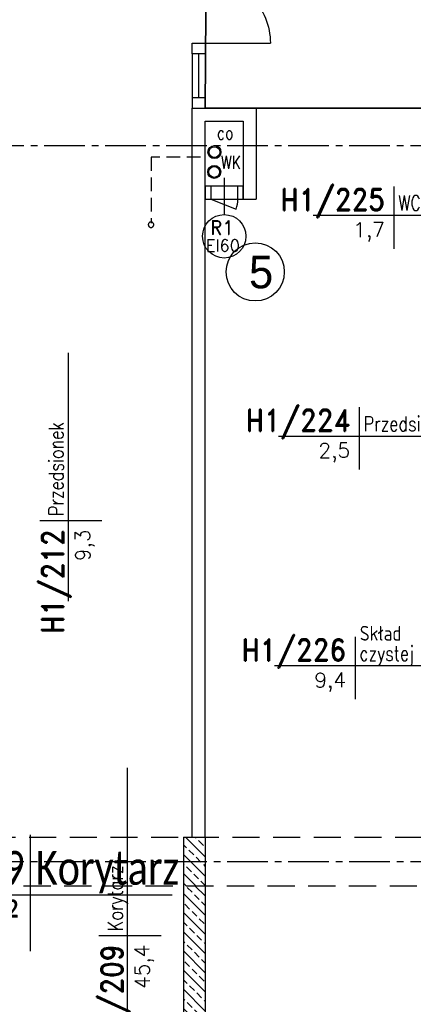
# Model space of a CAD drawing. Header units: millimetres. Extents: x 22487 to 25263, y -970 to 2939.
# Tile 8 of 11: x 23782 to 24145, y 919 to 1827. Entities that reach past the tile are written whole.
import ezdxf
from ezdxf.enums import TextEntityAlignment as Align

# ---------------------------------------------------------------- set-up
doc = ezdxf.new("R2010")
doc.units = ezdxf.units.MM
for name, pattern in [('CENTER2', [1.125, 0.75, -0.125, 0.125, -0.125]), ('DASHED', [0.75, 0.5, -0.25]), ('HIDDEN2', [0.1875, 0.125, -0.0625])]:
    doc.linetypes.add(name, pattern=pattern)
for name, color, linetype, lineweight in [('__zakres', 10, 'Continuous', 35), ('szachty tabelki', 251, 'Continuous', 30), ('ŚCIANY_STARE', 250, 'Continuous', 25)]:
    doc.layers.add(name, color=color, linetype=linetype, lineweight=lineweight)
for name, color, linetype in [('_A_metki', 19, 'Continuous'), ('ddkanpodstropem', 3, 'HIDDEN2'), ('DRZWIOPIS', 250, 'Continuous'), ('KRESKOWANIE', 251, 'Continuous'), ('NAZWY_POM_ARCHITEKTURA', 7, 'Continuous'), ('OSIE', 1, 'CENTER2'), ('PODCIAGI', 251, 'DASHED'), ('s-piony c.o', 1, 'Continuous'), ('SCIANY_ŻELBETOWE', 250, 'Continuous'), ('SLUSARKA', 7, 'Continuous'), ('STOLDRZWI', 7, 'Continuous'), ('WODKAN', 3, 'Continuous')]:
    doc.layers.add(name, color=color, linetype=linetype)
doc.styles.add('MM', font='calibri.ttf', dxfattribs={"width": 0.6, "height": 15})
doc.styles.add('ROMAND', font='romand', dxfattribs={"height": 20})
doc.styles.add('ROMANS', font='ROMANS.shx', dxfattribs={"width": 0.6})
doc.linetypes.add('OGRODZENIE1', pattern='A,0.25,-0.1,[133,ltypeshp.shx,S=0.1,R=0,X=-0.1,Y=0],-0.1,1', length=1.45)

# ---------------------------------------------------------------- blocks, each defined once
blk = doc.blocks.new('NR_POMIESZCZENIA')
for p, q in [((0, 33.1), (0, -38.5)), ((-92.9, 0), (193.2, 0))]:
    blk.add_line(p, q)
at = {"style": 'ROMAND', "width": 0.9}
blk.add_attdef('205', text='', height=25, dxfattribs=at).set_placement((-10.2, 5.6), align=Align.RIGHT)
at = {"style": 'ROMANS', "width": 0.8}
for tag, p, height in [('SEKRETARIAT', (17.4, 5.6), 17), ('TERAKOTA', (16.1, -24.6), 12.5), ('FARBA', (17.6, -44.3), 12.5), ('SUFIT', (18.1, -63.8), 12.5)]:
    blk.add_attdef(tag, p, '', height=height, dxfattribs=at)
at = {"style": 'ROMANS'}
blk.add_attdef('25.50', text='', height=17, rotation=0.9, dxfattribs=at).set_placement((-10.3, -24.7), align=Align.RIGHT)
blk = doc.blocks.new('DP170')
for p, q in [((11.99, 180), (71.99, 180)), ((34.83, 95), (-34.83, 95)), ((12, 10), (122, 10))]:
    blk.add_line(p, q)
for points in [[(-0.01, 190), (-0.01, 180), (11.99, 180), (11.99, 190)], [(0, 0), (0, 10), (12, 10), (12, 0)]]:
    blk.add_lwpolyline(points, close=True)
for centre, radius, start, end in [((11.99, 180), 60, 270, 0), ((12, 10), 110, 0.00177, 90.00177)]:
    blk.add_arc(centre, radius, start, end)
blk = doc.blocks.new('*U1772')
at = {"layer": '_A_metki', "color": 1}
for points in [[(50, 21.37), (50, -20)], [(-5.26, 0), (100.46, 0)]]:
    blk.add_lwpolyline(points, dxfattribs=at)
at = {"layer": '_A_metki', "insert": (46.18, -4), "char_height": 12, "width": 19.7618, "attachment_point": 3, "line_spacing_factor": 0.8, "style": 'MM'}
blk.add_mtext('{\\W0.8;m²}', dxfattribs=at)
at = {"layer": '_A_metki', "style": 'MM', "width": 0.8}
for tag, p in [('NAZWA 1', (52, 15)), ('NAZWA 2', (52, 0))]:
    blk.add_attdef(tag, text='', height=12, dxfattribs=at).set_placement(p, align=Align.BOTTOM_LEFT)
for tag, p in [('nr pom.', (48, 0)), ('POW', (24.18, -21.08))]:
    blk.add_attdef(tag, text='', height=12, dxfattribs=at).set_placement(p, align=Align.BOTTOM_RIGHT)
at = {"layer": '_A_metki', "style": 'MM', "oblique": 15, "width": 0.8}
blk.add_attdef('posadzka', text='', height=12, dxfattribs=at).set_placement((52, -4), align=Align.TOP_LEFT)
at = {"layer": '_A_metki', "style": 'MM', "width": 0.8}
blk.add_attdef('POW.', text='', height=12, dxfattribs=at).set_placement((28, -4), align=Align.TOP_RIGHT)

msp = doc.modelspace()

# ---------------------------------------------------------------- hatches: boundary and pattern name
at = {"layer": 'KRESKOWANIE'}
h = msp.add_hatch(dxfattribs=at)
h.set_pattern_fill('BRASS', color=256, scale=50, angle=315, style=0)
h.set_pattern_definition([(315, (40101.712, -1800.323), (8.838835, 8.838835), []), (315, (40106.131, -1795.904), (8.838835, 8.838835), [6.25, -3.125])])
h.paths.add_polyline_path([(23952.74, 1050.69), (23952.74, 1073.19), (23942.74, 1073.19), (23942.74, 1050.69)])
h.paths.add_polyline_path([(23932.74, 1050.69), (23942.74, 1050.69), (23942.74, 1073.19), (23932.74, 1073.19)])
h.paths.add_polyline_path([(23932.74, 1028.19), (23942.74, 1028.19), (23942.74, 1050.69), (23932.74, 1050.69)])
h.paths.add_polyline_path([(23952.74, 1050.69), (23942.74, 1050.69), (23942.74, 1028.19), (23952.74, 1028.19)])
h = msp.add_hatch(dxfattribs=at)
h.set_pattern_fill('BRASS', color=256, scale=50, angle=315, style=0)
h.set_pattern_definition([(315, (22705.294, -721.09), (8.838835, 8.838835), []), (315, (22709.714, -716.67), (8.838835, 8.838835), [6.25, -3.125])])
h.paths.add_polyline_path([(23952.74, 1028.19), (23942.74, 1028.19), (23942.74, 740.69), (23952.74, 740.69)])
h.paths.add_polyline_path([(23942.74, 1028.19), (23932.74, 1028.19), (23932.74, 740.69), (23942.74, 740.69)])

# ---------------------------------------------------------------- linework, layer by layer
at = {"layer": '__zakres', "linetype": 'OGRODZENIE1', "ltscale": 40}
msp.add_lwpolyline([(22738.81, 2815), (23959.88, 2815), (23952.73, 1745.19), (24427.48, 1745.19), (24429.11, 1125.39), (24617.74, 1125.39), (24617.74, 807.19), (24473.74, 807.19), (24473.74, 551.02), (24850.42, 551.02), (24850.42, -716.42), (22738.81, -717.26), (22738.81, 2815)], dxfattribs=at)
at = {"layer": 'ddkanpodstropem', "ltscale": 100}
msp.add_lwpolyline([(23948.32, 1699.99), (23902.72, 1699.99), (23902.72, 1639.29)], dxfattribs=at)
msp.add_lwpolyline([(23900.22, 1637.74, 1), (23905.22, 1637.74, 1)], format="xyb", close=True, dxfattribs=at)
at = {"layer": 'DRZWIOPIS'}
msp.add_circle((23970.24, 1627.07), 20, dxfattribs=at)
at = {"layer": 'OSIE', "ltscale": 50}
for p, q in [((22566.79, 1710.69), (24779.02, 1710.69)), ((22566.79, 1050.68), (24779.02, 1050.69))]:
    msp.add_line(p, q, dxfattribs=at)
at = {"layer": 'PODCIAGI', "ltscale": 50}
for p, q in [((23602.74, 1073.19), (24222.74, 1073.19)), ((24222.74, 1028.19), (23602.74, 1028.19))]:
    msp.add_line(p, q, dxfattribs=at)
at = {"layer": 'SCIANY_ŻELBETOWE'}
for p, q in [((23932.74, 1073.19), (23932.74, 710.69)), ((23932.74, 1073.19), (23952.74, 1073.19)), ((23952.74, 1073.19), (23952.74, 710.69))]:
    msp.add_line(p, q, dxfattribs=at)
at = {"layer": 'SLUSARKA', "ltscale": 50}
for p, q in [((23940.73, 1795.17), (23940.73, 1745.19)), ((23946.73, 1755.19), (23946.73, 1795.17)), ((23952.73, 1795.17), (23952.73, 1745.19)), ((23940.73, 1755.19), (23952.73, 1755.19))]:
    msp.add_line(p, q, dxfattribs=at)
at = {"layer": 'STOLDRZWI'}
for p, q in [((23970.24, 1680.99), (23970.24, 1647.07)), ((23957.74, 1661.19), (23981.08, 1652.25))]:
    msp.add_line(p, q, dxfattribs=at)
for points in [[(23987.74, 1673.19), (23952.74, 1673.19), (23952.74, 1661.19), (23987.74, 1661.19)], [(23982.74, 1673.19), (23957.74, 1673.19), (23957.74, 1661.19), (23982.74, 1661.19)]]:
    msp.add_lwpolyline(points, close=True, dxfattribs=at)
msp.add_arc((23957.74, 1661.19), 25, 339.03028, 0, dxfattribs=at)
at = {"layer": 'szachty tabelki', "ltscale": 25}
msp.add_circle((23998.78, 1594.29), 26.84, dxfattribs=at)
at = {"layer": 'WODKAN'}
for centre, radius in [((23961.21, 1704.71), 6), ((23961.21, 1704.71), 5), ((23960.97, 1686.37), 6), ((23960.97, 1686.37), 5)]:
    msp.add_circle(centre, radius, dxfattribs=at)
at = {"layer": 'ŚCIANY_STARE'}
for p, q in [((23940.74, 1073.19), (23940.74, 1745.19)), ((23940.74, 1745.19), (23999.74, 1745.19)), ((23999.74, 1745.19), (23999.74, 1661.19)), ((23952.74, 1733.19), (23987.74, 1733.19)), ((23952.74, 1661.19), (23952.74, 1733.19)), ((23987.74, 1733.19), (23987.74, 1673.19)), ((23987.74, 1673.19), (23987.74, 1661.19)), ((23952.74, 1073.19), (23952.74, 1661.19)), ((23987.74, 1661.19), (23999.74, 1661.19))]:
    msp.add_line(p, q, dxfattribs=at)

# ---------------------------------------------------------------- block references
at = {"layer": '_A_metki'}
ref = msp.add_blockref('*U1772', (23661.78, 1020), dxfattribs=dict(at, xscale=2.592, yscale=2.592, zscale=2.592))
ref.add_attrib('NAZWA 2', 'Korytarz', dxfattribs={"height": 31.104, "style": 'MM', "width": 0.8}).set_placement((23796.56, 1020), align=Align.BOTTOM_LEFT)
ref.add_attrib('nr pom.', 'H1/209', dxfattribs={"height": 31.104, "style": 'MM', "width": 0.8}).set_placement((23786.19, 1020), align=Align.BOTTOM_RIGHT)
ref.add_attrib('POW.', '45,4', dxfattribs={"height": 31.104, "style": 'MM', "width": 0.8}).set_placement((23734.35, 1009.64), align=Align.TOP_RIGHT)
at = {"layer": 'NAZWY_POM_ARCHITEKTURA'}
ref = msp.add_blockref('NR_POMIESZCZENIA', (24126.62, 1646.48), dxfattribs=dict(at, xscale=0.7999999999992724, yscale=0.7999999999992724, zscale=0.7999999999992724))
ref.add_attrib('205', 'H1/225', dxfattribs={"layer": '0', "height": 20, "style": 'ROMAND', "width": 0.9}).set_placement((24118.44, 1650.99), align=Align.RIGHT)
ref.add_attrib('25.50', '1,7', dxfattribs={"layer": '0', "height": 13.6, "rotation": 0.9, "style": 'ROMANS'}).set_placement((24118.37, 1626.69), align=Align.RIGHT)
ref.add_attrib('SEKRETARIAT', 'WC pers.', (24130.65, 1650.99), dxfattribs={"layer": '0', "height": 13.6, "style": 'ROMANS', "width": 0.8})
ref = msp.add_blockref('NR_POMIESZCZENIA', (23826.54, 1365.16), dxfattribs=dict(at, xscale=0.8000000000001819, yscale=0.8000000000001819, zscale=0.8000000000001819, rotation=90))
ref.add_attrib('205', 'H1/212', dxfattribs={"layer": '0', "height": 20, "rotation": 90, "style": 'ROMAND', "width": 0.9}).set_placement((23822.02, 1356.98), align=Align.RIGHT)
ref.add_attrib('25.50', '9,3', dxfattribs={"layer": '0', "height": 13.6, "rotation": 90.9, "style": 'ROMANS'}).set_placement((23846.33, 1356.9), align=Align.RIGHT)
ref.add_attrib('SEKRETARIAT', 'Przedsionek', (23822.02, 1369.18), dxfattribs={"layer": '0', "height": 13.6, "rotation": 90, "style": 'ROMANS', "width": 0.8})
ref = msp.add_blockref('NR_POMIESZCZENIA', (24094.58, 1442.99), dxfattribs=dict(at, xscale=0.7999999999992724, yscale=0.7999999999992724, zscale=0.7999999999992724))
ref.add_attrib('205', 'H1/224', dxfattribs={"layer": '0', "height": 20, "style": 'ROMAND', "width": 0.9}).set_placement((24086.4, 1447.51), align=Align.RIGHT)
ref.add_attrib('25.50', '2,5', dxfattribs={"layer": '0', "height": 13.6, "rotation": 0.9, "style": 'ROMANS'}).set_placement((24086.32, 1423.2), align=Align.RIGHT)
ref.add_attrib('SEKRETARIAT', 'Przedsionek', (24098.6, 1447.51), dxfattribs={"layer": '0', "height": 13.6, "style": 'ROMANS', "width": 0.8})
ref = msp.add_blockref('NR_POMIESZCZENIA', (24090.78, 1231.3), dxfattribs=dict(at, xscale=0.7999999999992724, yscale=0.7999999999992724, zscale=0.7999999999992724))
ref.add_attrib('205', 'H1/226', dxfattribs={"layer": '0', "height": 20, "style": 'ROMAND', "width": 0.9}).set_placement((24082.6, 1235.82), align=Align.RIGHT)
ref.add_attrib('25.50', '9,4', dxfattribs={"layer": '0', "height": 13.6, "rotation": 0.9, "style": 'ROMANS'}).set_placement((24082.52, 1211.51), align=Align.RIGHT)
ref.add_attrib('SEKRETARIAT', 'czystej bielizny', (24094.81, 1235.82), dxfattribs={"layer": '0', "height": 13.6, "style": 'ROMANS', "width": 0.8})
ref = msp.add_blockref('NR_POMIESZCZENIA', (23881.16, 982.5), dxfattribs=dict(at, xscale=0.8000000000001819, yscale=0.8000000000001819, zscale=0.8000000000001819, rotation=90))
ref.add_attrib('205', 'H1/209', dxfattribs={"layer": '0', "height": 20, "rotation": 90, "style": 'ROMAND', "width": 0.9}).set_placement((23876.64, 974.32), align=Align.RIGHT)
ref.add_attrib('25.50', '45,4', dxfattribs={"layer": '0', "height": 13.6, "rotation": 90.9, "style": 'ROMANS'}).set_placement((23900.95, 974.24), align=Align.RIGHT)
ref.add_attrib('SEKRETARIAT', 'Korytarz', (23876.64, 986.53), dxfattribs={"layer": '0', "height": 13.6, "rotation": 90, "style": 'ROMANS', "width": 0.8})
at = {"layer": 'SLUSARKA', "ltscale": 50, "extrusion": (0, 0, -1), "zscale": -1, "rotation": 180}
msp.add_blockref('DP170', (-23940.74, 1985.17), dxfattribs=at)

# ---------------------------------------------------------------- texts
at = {"layer": 'DRZWIOPIS', "style": 'ROMAND'}
msp.add_text('EI60', height=11, dxfattribs=at).set_placement((23953.09, 1613.06))
msp.add_attdef('R1', text='', height=13, dxfattribs=at).set_placement((23968.46, 1635.26), align=Align.MIDDLE_CENTER)
at = {"layer": 'NAZWY_POM_ARCHITEKTURA', "style": 'ROMANS', "width": 0.8}
msp.add_text('Skład', height=13.6, dxfattribs=at).set_placement((24095.25, 1254.36))
at = {"layer": 's-piony c.o', "ltscale": 50, "style": 'ROMANS', "width": 0.8}
msp.add_text('co', height=12, dxfattribs=at).set_placement((23963.51, 1716.42))
at = {"layer": 'szachty tabelki', "ltscale": 25, "insert": (23993.03, 1609.17), "char_height": 30, "width": 41.2951, "attachment_point": 1}
msp.add_mtext('\\pxt4;5', dxfattribs=at)
at = {"layer": 'WODKAN', "linetype": 'Continuous', "style": 'ROMANS', "width": 0.8}
msp.add_text('WK', height=12, dxfattribs=at).set_placement((23967.1, 1689.32))

doc.saveas('drawing.dxf')
